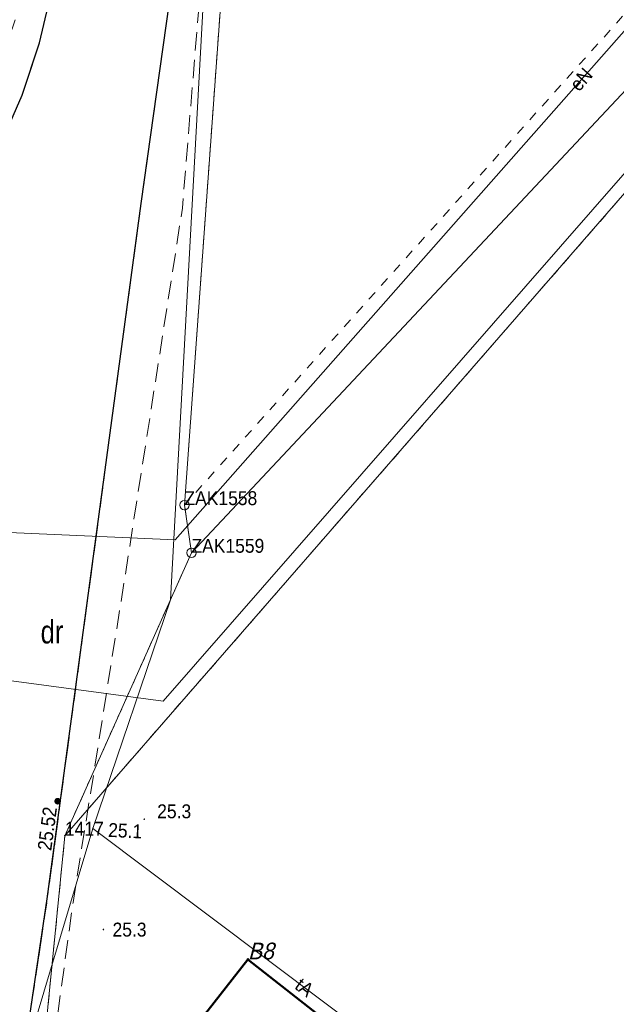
# Model space of a CAD drawing. Header units: metres. Extents: x 6551181 to 6555585, y 5935140 to 5937297.
# Tile 60 of 97: x 6551321 to 6551353, y 5936199 to 5936252. Entities that reach past the tile are written whole.
import ezdxf
from ezdxf.enums import TextEntityAlignment as Align

# ---------------------------------------------------------------- set-up
doc = ezdxf.new("R2010")
doc.units = ezdxf.units.M
for name, pattern in [('1.5_0.5', [2, 1.5, -0.5]), ('218-500', [1, 0.5, -0.5]), ('219-500', [0]), ('mz1.0_0.5', [1.5, 1, -0.5])]:
    doc.linetypes.add(name, pattern=pattern)
for name, color, linetype in [('202-Punkt graniczny stabilizowany trwale', 7, 'Continuous'), ('202-Punkt graniczny stabilizowany trwale-Atr103', 7, 'Continuous'), ('203-Punkt załamania granicy działki nie stabilizowany', 7, 'Continuous'), ('203-Punkt załamania granicy działki nie stabilizowany-Atr104', 7, 'Continuous'), ('210-Oznaczenie użytku', 7, 'Continuous'), ('218-Granica użytku', 7, 'Continuous'), ('219-Linia granicy', 7, 'Continuous'), ('312-Budynek (powierzchnia)', 7, 'Continuous'), ('chodnik (powierzchnia)', 7, 'Continuous'), ('jezdnia (powierzchnia)', 7, 'Continuous'), ('krawężnik (linia)', 7, 'Continuous'), ('przewód elektroenergetyczny (linia)', 7, 'Continuous'), ('przewód elektroenergetyczny (linia)-Atr1', 7, 'Continuous'), ('przewód telekomunikacyjny (linia)', 7, 'Continuous'), ('przewód telekomunikacyjny (linia)-Atr1', 7, 'Continuous'), ('przewód wodociągowy (linia)', 7, 'Continuous'), ('Punkt budynku', 7, 'Continuous'), ('Punkt budynku-Atr103', 7, 'Continuous'), ('punkt wysokościowy naturalny', 7, 'Continuous'), ('punkt wysokościowy naturalny-Atr2', 7, 'Continuous'), ('punkt wysokościowy sztuczny', 7, 'Continuous'), ('punkt wysokościowy sztuczny-Atr2', 7, 'Continuous')]:
    doc.layers.add(name, color=color, linetype=linetype)
doc.styles.get("Standard").update_dxf_attribs({"font": 'arial.ttf'})

# ---------------------------------------------------------------- blocks, each defined once
blk = doc.blocks.new('202')
at = {"color": 0, "linetype": 'Continuous', "lineweight": -2}
blk.add_circle((0, 0), 2.5, dxfattribs=at)
blk = doc.blocks.new('203')
at = {"linetype": 'Continuous', "lineweight": 0}
h = blk.add_hatch(color=0, dxfattribs=at)
edge = h.paths.add_edge_path()
edge.add_arc((0, 0), 0.045, 0, 360)
blk = doc.blocks.new('PUNKTBUD')
at = {"color": 0}
blk.add_circle((0, 0), 0.045, dxfattribs=at)
blk = doc.blocks.new('PW01')
at = {"linetype": 'Continuous', "lineweight": 13}
h = blk.add_hatch(color=0, dxfattribs=at)
edge = h.paths.add_edge_path()
edge.add_arc((0, 0), 0.045, 0, 360)
blk = doc.blocks.new('PW02')
at = {"linetype": 'Continuous', "lineweight": 13}
h = blk.add_hatch(color=0, dxfattribs=at)
edge = h.paths.add_edge_path()
edge.add_arc((0, 0), 0.18, 0, 360)

msp = doc.modelspace()

# ---------------------------------------------------------------- linework, layer by layer
at = {"layer": '218-Granica użytku', "color": 3, "linetype": '218-500', "lineweight": 18, "flags": 128}
for points in [[(6551362.5, 5936262.83), (6551329.51, 5936226.04)], [(6551329.51, 5936226.04), (6551331.46, 5936252.9)], [(6551357.52, 5936247.75), (6551323.06, 5936208.21)], [(6551329.89, 5936223.47), (6551329.51, 5936226.04)], [(6551323.06, 5936208.21), (6551329.89, 5936223.47)], [(6551321.07, 5936188.16), (6551323.06, 5936208.21)]]:
    msp.add_lwpolyline(points, dxfattribs=at)
at = {"layer": '219-Linia granicy', "color": 7, "linetype": '219-500', "lineweight": 18, "flags": 128}
for points in [[(6551329.51, 5936226.04), (6551331.46, 5936252.9)], [(6551356.63, 5936251.96), (6551329.89, 5936223.47)], [(6551323.06, 5936208.21), (6551357.52, 5936247.75)], [(6551329.51, 5936226.04), (6551329.89, 5936223.47)], [(6551323.06, 5936208.21), (6551329.89, 5936223.47)], [(6551323.06, 5936208.21), (6551320.76, 5936185)]]:
    msp.add_lwpolyline(points, dxfattribs=at)
at = {"layer": '312-Budynek (powierzchnia)', "color": 7, "linetype": 'Continuous', "lineweight": 50, "flags": 128}
for points in [[(6551322.81, 5936188.61), (6551332.94, 5936201.54)], [(6551332.94, 5936201.54), (6551341.12, 5936195.12)]]:
    msp.add_lwpolyline(points, dxfattribs=at)
at = {"layer": 'chodnik (powierzchnia)', "color": 7, "linetype": 'mz1.0_0.5', "lineweight": 18, "flags": 128}
for points in [[(6551333.71, 5936332.22), (6551332.16, 5936305.04), (6551330.51, 5936296.06), (6551330.35, 5936294.47), (6551330.35, 5936278.37), (6551330.35, 5936276.47), (6551330.82, 5936273.16), (6551331.24, 5936270.5), (6551331.49, 5936267.63), (6551329.4, 5936242.05), (6551326.29, 5936222.09), (6551323.5, 5936204.6), (6551321.24, 5936188.21), (6551319.65, 5936188.36), (6551322.11, 5936204.81), (6551327.17, 5936242.31), (6551330.39, 5936265.19), (6551329.96, 5936267.22), (6551329.39, 5936272.76), (6551329.1, 5936274.41), (6551328.86, 5936276.23), (6551328.83, 5936278.38), (6551328.89, 5936294.47), (6551329.48, 5936296.24), (6551331.12, 5936305.12), (6551331.23, 5936321.12), (6551331.17, 5936323.15), (6551331.1, 5936325.09), (6551330.98, 5936326.14), (6551330.8, 5936327.15), (6551329.8, 5936333.96), (6551328.96, 5936334.85), (6551328.85, 5936339.4), (6551328.73, 5936357.03), (6551328.59, 5936376.23), (6551328.4, 5936397.13), (6551328.02, 5936414.29), (6551329.62, 5936414.39), (6551329.88, 5936397.37), (6551330.09, 5936376.21), (6551330.33, 5936359.57), (6551329.66, 5936339.37), (6551331.72, 5936334.28)], [(6551322.74, 5936279.01), (6551322.14, 5936267.97), (6551321.65, 5936262.65), (6551321.72, 5936261), (6551321.78, 5936259.98), (6551322.11, 5936257.72), (6551322.27, 5936255.96), (6551322.39, 5936254.52), (6551322.15, 5936252.96), (6551321.69, 5936250.98), (6551320.76, 5936248.16), (6551319.46, 5936245.23), (6551318.96, 5936243.62), (6551318.38, 5936241.01), (6551316.02, 5936222.64), (6551315.83, 5936219.84), (6551316.38, 5936210.81), (6551316.01, 5936207.91), (6551314.87, 5936208.07), (6551315.2, 5936210.73), (6551314.54, 5936219.91), (6551314.77, 5936222.9), (6551317.08, 5936241), (6551317.64, 5936243.94), (6551318.14, 5936245.71), (6551319.25, 5936248.85), (6551320.71, 5936253.23), (6551320.86, 5936254.25), (6551320.39, 5936259.26), (6551320.43, 5936260.93), (6551320.57, 5936262.67), (6551320.65, 5936266.23), (6551320.67, 5936268.21), (6551321.33, 5936279.02)]]:
    msp.add_lwpolyline(points, close=True, dxfattribs=at)
at = {"layer": 'jezdnia (powierzchnia)', "color": 7, "linetype": '1.5_0.5', "lineweight": 18, "flags": 128}
msp.add_lwpolyline([(6551328.96, 5936334.85), (6551328.85, 5936339.4), (6551328.73, 5936357.03), (6551328.59, 5936376.23), (6551328.4, 5936397.13), (6551328.02, 5936414.29), (6551322.56, 5936409.84), (6551322.26, 5936398.68), (6551322.27, 5936387.64), (6551322.38, 5936376.93), (6551322.42, 5936367), (6551322.25, 5936346.98), (6551322.6, 5936337.31), (6551322.85, 5936327.45), (6551322.83, 5936325.77), (6551322.74, 5936320.86), (6551322.68, 5936317.17), (6551322.78, 5936307.21), (6551322.67, 5936297.56), (6551322.68, 5936287.57), (6551322.74, 5936279.01), (6551322.14, 5936267.97), (6551321.65, 5936262.65), (6551321.72, 5936261), (6551321.78, 5936259.98), (6551322.11, 5936257.72), (6551322.27, 5936255.96), (6551322.39, 5936254.52), (6551322.15, 5936252.96), (6551321.69, 5936250.98), (6551320.76, 5936248.16), (6551319.46, 5936245.23), (6551318.96, 5936243.62), (6551318.38, 5936241.01), (6551316.02, 5936222.64), (6551315.83, 5936219.84), (6551316.38, 5936210.81), (6551316.01, 5936207.91), (6551315.14, 5936200.41), (6551314.97, 5936199.68), (6551313.67, 5936198.52), (6551311.34, 5936197.7), (6551307.54, 5936198.81), (6551305.83, 5936196.21), (6551312.51, 5936190.73), (6551313.39, 5936189.35), (6551312.99, 5936186.91), (6551312.92, 5936183.49), (6551313.3, 5936180.11), (6551314.08, 5936177.55), (6551314.7, 5936175.79), (6551314.44, 5936174.65), (6551312.67, 5936172.43), (6551311.85, 5936172.5), (6551311.19, 5936171.27), (6551311.05, 5936169.19), (6551311.25, 5936168.73), (6551309.45, 5936165.18), (6551312.18, 5936163.98), (6551313.59, 5936166.07), (6551317.23, 5936168.57), (6551319.56, 5936168.77), (6551324.09, 5936164.11), (6551325.69, 5936162.67), (6551325.47, 5936161.1), (6551327.95, 5936158.95), (6551329.62, 5936159.04), (6551332.98, 5936156.08), (6551340.48, 5936149.19), (6551347.83, 5936142.43), (6551354.99, 5936135.82), (6551361.1, 5936130.02), (6551368.01, 5936123.21), (6551374.45, 5936116.65), (6551380.77, 5936110.1), (6551380.75, 5936107.84), (6551380.43, 5936106.99), (6551383.32, 5936104.18), (6551384.35, 5936104.44), (6551386.16, 5936104.24), (6551387.51, 5936103), (6551394.02, 5936096.15), (6551400.74, 5936089.06), (6551407.43, 5936082.07), (6551414.96, 5936073.7), (6551417.26, 5936071.24), (6551417.54, 5936068.85), (6551417.08, 5936067.39), (6551416.53, 5936066.51), (6551418.44, 5936064.69), (6551420.06, 5936065.32), (6551421.11, 5936065.47), (6551423.09, 5936065.27), (6551427.21, 5936061.47), (6551434.23, 5936055.28), (6551441.76, 5936048.87), (6551449.56, 5936042.36), (6551457.43, 5936035.97), (6551465.65, 5936029.87), (6551474.74, 5936023.08), (6551483.63, 5936016.83), (6551492.82, 5936010.56), (6551496.69, 5936007.92), (6551496.38, 5936006.4), (6551500.73, 5936003.64), (6551502.28, 5936004.36), (6551510, 5935999.26), (6551519.09, 5935993.33), (6551527.43, 5935987.94), (6551535.54, 5935982.98), (6551543.65, 5935977.72), (6551552.14, 5935972.93), (6551561.61, 5935968.23), (6551570.6, 5935964.82), (6551581.27, 5935961.57), (6551591.01, 5935959.14), (6551597.53, 5935957.63), (6551598.04, 5935956.71), (6551598.34, 5935954.89), (6551601.02, 5935954.23), (6551603.27, 5935956.5), (6551604.19, 5935956.44), (6551614.44, 5935954.25), (6551624.03, 5935952.41), (6551633.65, 5935950.68), (6551643.66, 5935949.13), (6551649.85, 5935948.21), (6551660.16, 5935947.16), (6551670.33, 5935946.28), (6551680.51, 5935945.58), (6551690.73, 5935944.67), (6551701.45, 5935943.82), (6551706.39, 5935943.35), (6551707.39, 5935941.45), (6551711.28, 5935940.88), (6551713.28, 5935942.8), (6551715.25, 5935942.66), (6551721.35, 5935942.22), (6551752.78, 5935940.08), (6551762.58, 5935939.42), (6551772.73, 5935938.68), (6551783.19, 5935937.92), (6551793.12, 5935937.25), (6551803.61, 5935936.53), (6551816.47, 5935935.66), (6551827.08, 5935934.95), (6551837.44, 5935934.3), (6551838.95, 5935934.11), (6551840.54, 5935930.96), (6551844.05, 5935930.93), (6551845.21, 5935933.24), (6551845.88, 5935933.65), (6551848.35, 5935933.59), (6551864.54, 5935932.06), (6551872.1, 5935931.21), (6551883.27, 5935929.95), (6551887.52, 5935929.3), (6551888.3, 5935928.47), (6551889.27, 5935927), (6551889.8, 5935925.29), (6551888.46, 5935921.18), (6551893.61, 5935921.03), (6551897.26, 5935920.92), (6551897.56, 5935926.27), (6551899.74, 5935927.57), (6551904.71, 5935926.85), (6551911.07, 5935925.83), (6551911.71, 5935924.67), (6551912.04, 5935923.9), (6551915.56, 5935923.37), (6551916.14, 5935924.18), (6551916.85, 5935924.92), (6551923.67, 5935923.8), (6551933.47, 5935922.17), (6551946.23, 5935919.92), (6551946.86, 5935918.95), (6551946.97, 5935917.94), (6551949.03, 5935915.66), (6551950.87, 5935917.18), (6551951.58, 5935918.19), (6551952.42, 5935918.86), (6551960.7, 5935917.37), (6551971.47, 5935915.4), (6551981.95, 5935913.57), (6551992.49, 5935911.65), (6551995.74, 5935911.01), (6551996.16, 5935910.41), (6551996.41, 5935909.03), (6552000.08, 5935908.33), (6552001.09, 5935909.46), (6552001.34, 5935909.66), (6552001.89, 5935909.89), (6552011.06, 5935908.38), (6552016.54, 5935907.3), (6552016.98, 5935906.37), (6552017.08, 5935905.24), (6552021, 5935904.44), (6552021.75, 5935905.56), (6552022.37, 5935906.31), (6552031.19, 5935904.66), (6552041.47, 5935902.98), (6552051.85, 5935901.04), (6552054.87, 5935900.36), (6552055.79, 5935898.24), (6552061.21, 5935896.92), (6552062.37, 5935898.83), (6552071.26, 5935896.73), (6552082.21, 5935893.77), (6552092.4, 5935891.09), (6552102.69, 5935888.17), (6552113.23, 5935885.31), (6552123.85, 5935882.37), (6552135.02, 5935879.28), (6552145.58, 5935876.34), (6552156.23, 5935873.42), (6552166.76, 5935870.42), (6552177.31, 5935867.56), (6552187.87, 5935864.65), (6552198.25, 5935861.79), (6552209.38, 5935858.53), (6552220.11, 5935855.69), (6552230.86, 5935852.63), (6552241.36, 5935849.67), (6552251.73, 5935846.66), (6552262.36, 5935843.89), (6552273.37, 5935841.27), (6552283.55, 5935838.85), (6552294.39, 5935836.69), (6552304.73, 5935835.22), (6552315.64, 5935833.74), (6552325.3, 5935832.55), (6552341.64, 5935830.38), (6552342.44, 5935829.69), (6552342.92, 5935828.2), (6552347.56, 5935827.77), (6552348.74, 5935829.5), (6552357.01, 5935828.52), (6552367.7, 5935827.13), (6552378.13, 5935825.75), (6552388.65, 5935824.39), (6552399.32, 5935823.07), (6552410.02, 5935821.67), (6552421.24, 5935820.34), (6552432.45, 5935818.68), (6552443.48, 5935817.42), (6552453.95, 5935816.03), (6552464.58, 5935814.75), (6552475.04, 5935813.29), (6552485.68, 5935811.95), (6552496.02, 5935810.59), (6552506.48, 5935809.35), (6552517.51, 5935807.84), (6552527.97, 5935806.56), (6552538.97, 5935805.09), (6552549.67, 5935803.82), (6552560.33, 5935802.42), (6552563.29, 5935802), (6552563.74, 5935801.13), (6552564.02, 5935800.22), (6552567.24, 5935799.81), (6552567.73, 5935800.53), (6552568.53, 5935801.4), (6552572.89, 5935801.02), (6552583.15, 5935799.96), (6552593.78, 5935798.88), (6552604.38, 5935797.88), (6552604.85, 5935803.41), (6552594.33, 5935804.61), (6552583.62, 5935805.8), (6552573.64, 5935806.91), (6552560.78, 5935808.39), (6552550.39, 5935809.67), (6552539.28, 5935811.02), (6552528.7, 5935812.3), (6552517.88, 5935813.68), (6552507.21, 5935815.18), (6552496.69, 5935816.5), (6552486.46, 5935817.81), (6552475.57, 5935819.24), (6552465.35, 5935820.56), (6552454.34, 5935821.99), (6552444.06, 5935823.33), (6552432.93, 5935824.71), (6552421.95, 5935826.21), (6552410.72, 5935827.55), (6552399.95, 5935828.95), (6552389.17, 5935830.26), (6552378.67, 5935831.73), (6552368.16, 5935833.12), (6552357.84, 5935834.4), (6552341.74, 5935836.31), (6552336.11, 5935837.13), (6552334.8, 5935838.98), (6552330.67, 5935843.7), (6552318.52, 5935843.8), (6552316.94, 5935839.51), (6552316.2, 5935839.6), (6552305.46, 5935841.19), (6552295.05, 5935842.73), (6552284.97, 5935844.88), (6552274.4, 5935847.14), (6552263.73, 5935849.7), (6552253.14, 5935852.53), (6552242.97, 5935855.52), (6552232.46, 5935858.37), (6552221.65, 5935861.46), (6552210.76, 5935864.4), (6552199.91, 5935867.46), (6552189.25, 5935870.45), (6552178.83, 5935873.3), (6552168.21, 5935876.2), (6552157.7, 5935879.19), (6552146.88, 5935882.12), (6552136.56, 5935885.03), (6552125.26, 5935888.16), (6552114.69, 5935891.09), (6552104.07, 5935894), (6552093.85, 5935896.89), (6552083.28, 5935899.67), (6552072.56, 5935902.58), (6552063.5, 5935904.64), (6552052.58, 5935906.96), (6552042.37, 5935908.85), (6552032.31, 5935910.58), (6552022.24, 5935912.51), (6552011.71, 5935914.3), (6552002.97, 5935915.91), (6551993.33, 5935917.67), (6551982.85, 5935919.56), (6551972.16, 5935921.42), (6551961.7, 5935923.41), (6551953.29, 5935924.88), (6551942.99, 5935926.75), (6551934.58, 5935928.16), (6551924.41, 5935929.85), (6551914.55, 5935931.45), (6551905.1, 5935932.89), (6551895.51, 5935934.28), (6551883.79, 5935935.93), (6551872.57, 5935937.31), (6551861.48, 5935938.41), (6551857.21, 5935938.77), (6551855.83, 5935941.56), (6551851.73, 5935941.94), (6551850.16, 5935939.44), (6551849.12, 5935939.43), (6551837.69, 5935940.23), (6551827.26, 5935940.93), (6551816.56, 5935941.65), (6551812.11, 5935941.89), (6551811.08, 5935942.83), (6551810.63, 5935944.01), (6551806.62, 5935944.32), (6551805.99, 5935943.23), (6551804.96, 5935942.43), (6551799.31, 5935943), (6551795.45, 5935943.07), (6551783.27, 5935943.93), (6551772.84, 5935944.64), (6551762.97, 5935945.37), (6551756.57, 5935946.71), (6551756.45, 5935947.99), (6551753.18, 5935948.46), (6551752.63, 5935947.03), (6551751.78, 5935946.29), (6551742.41, 5935946.78), (6551732.33, 5935947.44), (6551722.23, 5935948.29), (6551712.3, 5935948.93), (6551701.77, 5935949.75), (6551691.2, 5935950.61), (6551680.87, 5935951.49), (6551670.8, 5935952.18), (6551660.52, 5935953.19), (6551650.73, 5935954.13), (6551644.52, 5935955.05), (6551634.47, 5935956.54), (6551625.17, 5935958.24), (6551619.83, 5935959.35), (6551619.26, 5935960.49), (6551619.22, 5935962.61), (6551616.6, 5935963.05), (6551615.17, 5935961.02), (6551614.13, 5935960.5), (6551605.28, 5935962.2), (6551598.18, 5935963.63), (6551597.76, 5935964.59), (6551597.78, 5935967.09), (6551594.81, 5935968.01), (6551593.76, 5935965.74), (6551592.79, 5935964.93), (6551592.31, 5935964.89), (6551582.34, 5935967.37), (6551580.88, 5935967.83), (6551580.18, 5935968.71), (6551580.27, 5935970.63), (6551577.49, 5935971.77), (6551576.35, 5935970.29), (6551575.07, 5935969.6), (6551572.38, 5935970.41), (6551563.7, 5935973.87), (6551554.87, 5935978.16), (6551546.49, 5935983.02), (6551538.48, 5935988.13), (6551530.39, 5935993.18), (6551522.02, 5935998.55), (6551512.6, 5936004.66), (6551512.61, 5936005.55), (6551512.85, 5936007.35), (6551509.68, 5936009.41), (6551508.18, 5936008.59), (6551507, 5936008.48), (6551503.89, 5936010.34), (6551495.82, 5936015.64), (6551486.91, 5936021.79), (6551477.95, 5936028.1), (6551468.99, 5936034.63), (6551460.81, 5936040.8), (6551453.03, 5936047.14), (6551445.31, 5936053.57), (6551437.77, 5936059.97), (6551432.57, 5936064.65), (6551432.07, 5936066.32), (6551432.09, 5936068.02), (6551434.37, 5936071.22), (6551434.62, 5936071.59), (6551431.83, 5936073.34), (6551429.29, 5936070.94), (6551427.75, 5936070.76), (6551425.93, 5936071.17), (6551425.46, 5936071.49), (6551419.42, 5936077.79), (6551411.69, 5936086.16), (6551404.87, 5936093.24), (6551398.24, 5936100.37), (6551391.7, 5936107.27), (6551389.12, 5936111.46), (6551389.9, 5936112.46), (6551387.37, 5936115.19), (6551385.78, 5936114.88), (6551384.49, 5936114.89), (6551378.57, 5936120.76), (6551371.92, 5936127.68), (6551366.59, 5936132.83), (6551366.87, 5936133.78), (6551367.08, 5936134.17), (6551367.64, 5936134.92), (6551365, 5936137.57), (6551363.64, 5936136.69), (6551362.7, 5936136.71), (6551359.88, 5936139.65), (6551338.07, 5936159.81), (6551329.19, 5936168.03), (6551324.89, 5936173.07), (6551320.86, 5936179.47), (6551319.58, 5936183.33), (6551319.65, 5936188.36), (6551322.11, 5936204.81), (6551327.17, 5936242.31), (6551330.39, 5936265.19), (6551329.96, 5936267.22), (6551329.39, 5936272.76), (6551329.1, 5936274.41), (6551328.86, 5936276.23), (6551328.83, 5936278.38), (6551328.89, 5936294.47)], close=True, dxfattribs=at)
at = {"layer": 'krawężnik (linia)', "color": 7, "linetype": 'Continuous', "lineweight": 25, "flags": 128}
for points in [[(6551316.01, 5936207.91), (6551316.38, 5936210.81), (6551315.83, 5936219.84), (6551316.02, 5936222.64), (6551318.38, 5936241.01), (6551318.96, 5936243.62), (6551319.46, 5936245.23), (6551320.76, 5936248.16), (6551321.69, 5936250.98), (6551322.15, 5936252.96), (6551322.39, 5936254.52), (6551322.27, 5936255.96), (6551322.11, 5936257.72), (6551321.78, 5936259.98), (6551321.72, 5936261), (6551321.65, 5936262.65), (6551322.14, 5936267.97), (6551322.74, 5936279.01)], [(6551319.65, 5936188.36), (6551322.11, 5936204.81), (6551327.17, 5936242.31), (6551330.39, 5936265.19)]]:
    msp.add_lwpolyline(points, dxfattribs=at)
at = {"layer": 'przewód elektroenergetyczny (linia)', "color": 1, "linetype": 'Continuous', "lineweight": 18, "flags": 128}
msp.add_lwpolyline([(6551391.54, 5936294.31), (6551380.06, 5936281.62), (6551358.77, 5936257.9), (6551329.01, 5936224.16), (6551314.72, 5936224.8), (6551314.39, 5936215.26), (6551314.53, 5936211.21), (6551313.94, 5936203.62), (6551313.84, 5936200.62), (6551310.94, 5936199.63), (6551307.5, 5936192.69), (6551307.8, 5936191.46), (6551306.51, 5936190.44), (6551304.83, 5936190.16)], dxfattribs=at)
at = {"layer": 'przewód telekomunikacyjny (linia)', "color": 30, "linetype": 'Continuous', "lineweight": 18, "flags": 128}
for points in [[(6551577.56, 5935969.78), (6551558.1, 5935977.67), (6551541.07, 5935987.63), (6551523.09, 5935999.32), (6551500.23, 5936015.25), (6551478.62, 5936030.42), (6551435.11, 5936064.96), (6551431.93, 5936068.47), (6551424.59, 5936076.24), (6551401.41, 5936101.07), (6551349.77, 5936151.06), (6551345.64, 5936152.9), (6551326.61, 5936170.86), (6551320.5, 5936181.24), (6551319.31, 5936188.03), (6551320.18, 5936193.94), (6551324.57, 5936208.6), (6551328.76, 5936220.93), (6551331.98, 5936279.65), (6551330.32, 5936294.8), (6551328.94, 5936337.53), (6551328.97, 5936354.79), (6551330.37, 5936359.85), (6551331.25, 5936369.88)], [(6551341.52, 5936191.42), (6551343.46, 5936194.42), (6551324.57, 5936208.6)]]:
    msp.add_lwpolyline(points, dxfattribs=at)
at = {"layer": 'przewód wodociągowy (linia)', "color": 5, "linetype": 'Continuous', "lineweight": 18, "flags": 128}
msp.add_lwpolyline([(6551310.38, 5936217.86), (6551310.51, 5936217.86), (6551328.36, 5936215.46), (6551356.91, 5936248.12), (6551371.94, 5936265.55), (6551375.55, 5936269.92), (6551376.12, 5936270.46)], dxfattribs=at)

# ---------------------------------------------------------------- block references
at = {"layer": '202-Punkt graniczny stabilizowany trwale', "color": 7, "linetype": 'Continuous', "lineweight": 18, "xscale": 0.1, "yscale": 0.1}
for p in [(6551329.51, 5936226.04), (6551329.89, 5936223.47)]:
    msp.add_blockref('202', p, dxfattribs=at)
at = {"layer": '203-Punkt załamania granicy działki nie stabilizowany', "color": 7, "linetype": 'Continuous', "lineweight": 18}
msp.add_blockref('203', (6551323.06, 5936208.21), dxfattribs=at)
at = {"layer": 'Punkt budynku', "color": 5, "linetype": 'Continuous', "lineweight": 18}
msp.add_blockref('PUNKTBUD', (6551332.94, 5936201.54), dxfattribs=at)
at = {"layer": 'punkt wysokościowy naturalny', "color": 7, "linetype": 'Continuous', "lineweight": 13}
for p in [(6551327.34, 5936209.1), (6551324.57, 5936208.6), (6551325.14, 5936203.15)]:
    msp.add_blockref('PW01', p, dxfattribs=at)
at = {"layer": 'punkt wysokościowy sztuczny', "color": 7, "linetype": 'Continuous', "lineweight": 13}
msp.add_blockref('PW02', (6551322.67, 5936210.07), dxfattribs=at)

# ---------------------------------------------------------------- texts
at = {"layer": '202-Punkt graniczny stabilizowany trwale-Atr103', "color": 7, "width": 0.9}
for s, p in [('ZAK1558', (6551329.51, 5936226.04)), ('ZAK1559', (6551329.89, 5936223.47))]:
    msp.add_text(s, height=0.75, dxfattribs=at).set_placement(p)
at = {"layer": '203-Punkt załamania granicy działki nie stabilizowany-Atr104', "color": 7, "width": 0.9}
msp.add_text('1417', height=0.75, dxfattribs=at).set_placement((6551323.06, 5936208.21))
at = {"layer": '210-Oznaczenie użytku', "color": 3, "linetype": 'Continuous', "lineweight": 18, "width": 0.79}
msp.add_text('dr', height=1.25, dxfattribs=at).set_placement((6551321.75, 5936218.58))
at = {"layer": 'przewód elektroenergetyczny (linia)-Atr1', "color": 1, "width": 0.9}
msp.add_text('eN', height=0.75, rotation=48.586, dxfattribs=at).set_placement((6551350.52, 5936248.55), align=Align.MIDDLE_LEFT)
at = {"layer": 'przewód telekomunikacyjny (linia)-Atr1', "color": 30, "width": 0.9}
msp.add_text('tA', height=0.75, rotation=323.106, dxfattribs=at).set_placement((6551335.63, 5936200.3), align=Align.MIDDLE_LEFT)
at = {"layer": 'Punkt budynku-Atr103', "color": 5, "oblique": 15, "width": 0.9}
msp.add_text('B8', height=0.9, dxfattribs=at).set_placement((6551332.94, 5936201.54))
at = {"layer": 'punkt wysokościowy naturalny-Atr2', "color": 7, "width": 0.9}
for p in [(6551328.04, 5936209.15), (6551325.63, 5936202.77)]:
    msp.add_text('25.3', height=0.75, dxfattribs=at).set_placement(p)
msp.add_text('25.1', height=0.75, rotation=357.148, dxfattribs=at).set_placement((6551325.38, 5936208.15))
at = {"layer": 'punkt wysokościowy sztuczny-Atr2', "color": 7, "width": 0.9}
msp.add_text('25.52', height=0.75, rotation=82.315, dxfattribs=at).set_placement((6551321.95, 5936207.42), align=Align.MIDDLE_LEFT)

doc.saveas('drawing.dxf')
